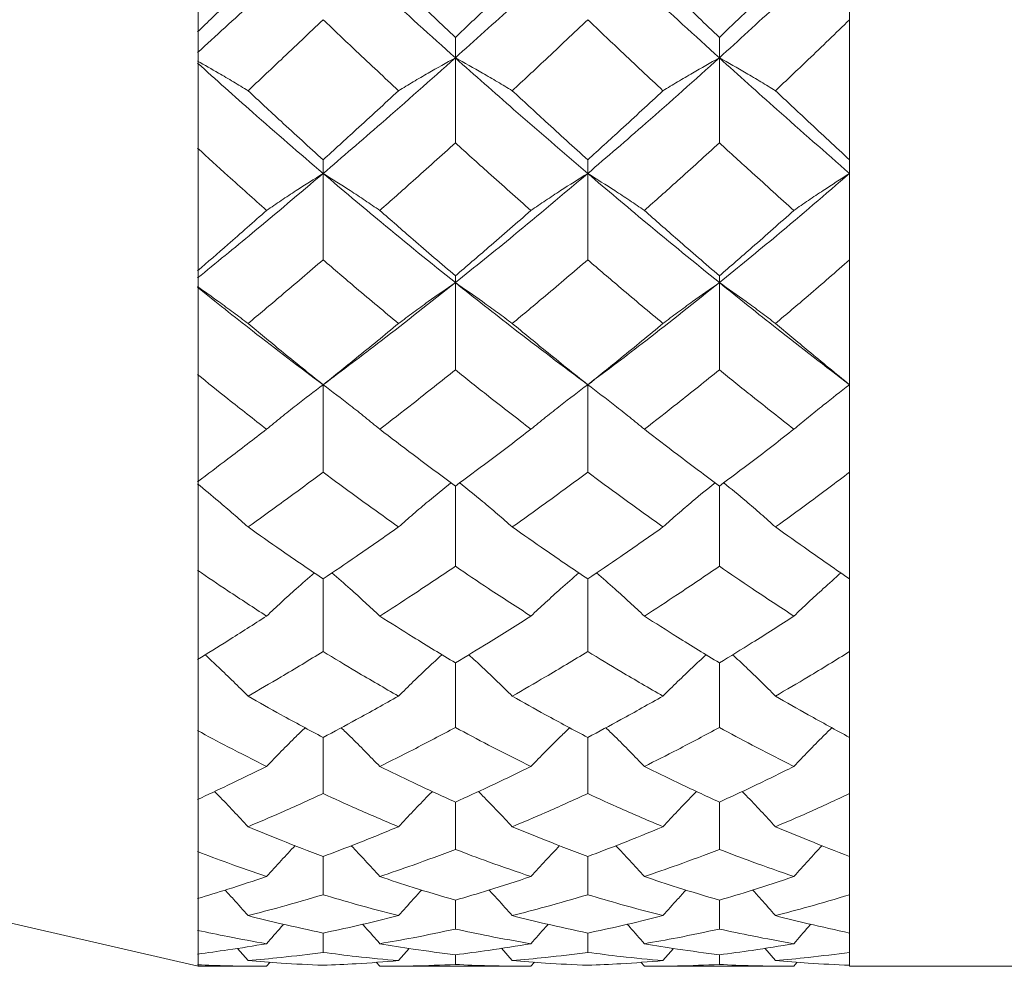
# Model space of a CAD drawing. Header units: inches. Extents: x 1.4 to 30, y 0.7 to 21.5.
# Tile 2 of 93: x 3.191 to 3.426, y 10.675 to 10.901. Entities that reach past the tile are written whole.
import ezdxf

# ---------------------------------------------------------------- set-up
doc = ezdxf.new("R2010")
doc.units = ezdxf.units.IN
doc.header["$MEASUREMENT"] = 0

msp = doc.modelspace()

# ---------------------------------------------------------------- linework, layer by layer
at = {"color": 7, "linetype": 'Continuous', "lineweight": 15}
for p, q in [((3.38925, 10.6747), (3.38925, 11.5497)), ((3.23389, 10.89768), (3.23389, 10.92984)), ((3.38925, 10.90055), (3.38925, 10.86712)), ((3.23389, 10.89496), (3.23389, 10.89768)), ((3.23389, 10.89505), (3.23389, 10.86987)), ((3.29524, 10.89144), (3.29524, 10.89631)), ((3.35821, 10.89144), (3.35821, 10.89631)), ((3.29524, 10.89144), (3.29524, 10.87116)), ((3.35821, 10.89144), (3.35821, 10.87116)), ((2.38925, 10.8697), (3.23389, 10.6747)), ((3.23389, 10.84067), (3.23389, 10.86987)), ((3.2637, 10.86386), (3.2637, 10.86712)), ((3.32681, 10.86386), (3.32681, 10.86712)), ((3.2637, 10.86386), (3.2637, 10.84326)), ((3.32681, 10.86386), (3.32681, 10.84326)), ((3.38925, 10.84326), (3.38925, 10.81345)), ((3.23389, 10.83822), (3.23389, 10.84067)), ((3.23389, 10.83831), (3.23389, 10.81587)), ((3.29524, 10.83781), (3.29524, 10.83944)), ((3.29524, 10.83781), (3.29524, 10.81701)), ((3.35821, 10.83781), (3.35821, 10.83944)), ((3.35821, 10.83781), (3.35821, 10.81701)), ((3.23389, 10.79035), (3.23389, 10.81587)), ((3.2637, 10.81345), (3.2637, 10.79259)), ((3.32681, 10.81345), (3.32681, 10.79259)), ((3.38925, 10.79259), (3.38925, 10.76713)), ((3.23389, 10.78824), (3.23389, 10.79035)), ((3.29524, 10.78929), (3.29524, 10.77013)), ((3.35821, 10.78929), (3.35821, 10.77013)), ((3.23389, 10.78831), (3.23389, 10.76917)), ((3.23389, 10.74795), (3.23389, 10.76917)), ((3.2637, 10.76713), (3.2637, 10.74979)), ((3.32681, 10.76713), (3.32681, 10.74979)), ((3.38925, 10.74979), (3.38925, 10.7293)), ((3.23389, 10.74623), (3.23389, 10.74795)), ((3.23389, 10.74629), (3.23389, 10.73091)), ((3.29524, 10.74709), (3.29524, 10.73167)), ((3.35821, 10.74709), (3.35821, 10.73167)), ((3.23389, 10.71453), (3.23389, 10.73091)), ((3.2637, 10.7293), (3.2637, 10.71591)), ((3.32681, 10.7293), (3.32681, 10.71591)), ((3.38925, 10.71591), (3.38925, 10.70091)), ((3.23389, 10.71323), (3.23389, 10.71453)), ((3.23389, 10.70205), (3.23389, 10.71323)), ((3.29524, 10.71388), (3.29524, 10.70259)), ((3.35821, 10.71388), (3.35821, 10.70259)), ((3.23389, 10.69089), (3.23389, 10.70205)), ((3.2637, 10.70091), (3.2637, 10.69179)), ((3.32681, 10.70091), (3.32681, 10.69179)), ((3.23389, 10.69006), (3.23389, 10.69089)), ((3.23389, 10.69009), (3.23389, 10.68328)), ((3.29524, 10.69047), (3.29524, 10.68359)), ((3.35821, 10.69047), (3.35821, 10.68359)), ((3.38925, 10.69179), (3.38925, 10.68264)), ((3.23389, 10.67763), (3.23389, 10.68328)), ((3.2637, 10.68264), (3.2637, 10.67802)), ((3.32681, 10.68264), (3.32681, 10.67802)), ((3.24579, 10.67605), (3.24326, 10.67898)), ((3.28169, 10.67605), (3.28423, 10.67897)), ((3.30881, 10.67605), (3.30624, 10.67899)), ((3.34476, 10.67605), (3.34729, 10.67897)), ((3.37159, 10.67605), (3.36907, 10.67899)), ((3.38925, 10.67802), (3.38925, 10.67495)), ((3.23389, 10.67728), (3.23389, 10.67763)), ((3.23389, 10.67729), (3.23389, 10.67507)), ((3.25022, 10.6747), (3.25104, 10.67565)), ((3.27723, 10.6747), (3.27639, 10.67567)), ((3.29524, 10.67745), (3.29524, 10.67514)), ((3.31327, 10.6747), (3.31409, 10.67565)), ((3.34032, 10.6747), (3.33949, 10.67567)), ((3.35821, 10.67745), (3.35821, 10.67514)), ((3.37598, 10.6747), (3.37679, 10.67565)), ((3.23389, 10.6747), (3.23389, 10.67507)), ((3.23389, 10.6747), (3.25022, 10.6747)), ((3.27723, 10.6747), (3.31327, 10.6747)), ((3.34032, 10.6747), (3.37598, 10.6747)), ((3.38925, 10.6747), (4.63925, 10.6747))]:
    msp.add_line(p, q, dxfattribs=at)
at = {"color": 7, "linetype": 'Continuous', "lineweight": 15, "flags": 128}
for points in [[(3.2637, 10.81345), (3.2637, 10.81345)], [(3.32681, 10.81345), (3.32681, 10.81345)]]:
    msp.add_lwpolyline(points, dxfattribs=at)
at = {"color": 7, "linetype": 'Continuous', "lineweight": 15}
for points, knots in [([(3.2637, 10.92039), (3.25809, 10.91514), (3.24809, 10.90578), (3.23813, 10.89669), (3.23376, 10.8927)], [0, 0, 0, 0, 0.561157, 1, 1, 1, 1]), ([(3.29524, 10.89144), (3.28935, 10.89676), (3.27883, 10.90625), (3.26832, 10.91607), (3.2637, 10.92039)], [0, 0, 0, 0, 0.560487, 1, 1, 1, 1]), ([(3.32681, 10.92039), (3.32092, 10.9149), (3.3104, 10.9051), (3.29988, 10.89562), (3.29524, 10.89144)], [0, 0, 0, 0, 0.559746, 1, 1, 1, 1]), ([(3.35821, 10.89144), (3.35237, 10.89676), (3.34192, 10.90627), (3.33143, 10.91607), (3.32681, 10.92039)], [0, 0, 0, 0, 0.559005, 1, 1, 1, 1]), ([(3.38925, 10.92039), (3.38349, 10.9149), (3.37317, 10.90508), (3.36279, 10.89562), (3.35821, 10.89144)], [0, 0, 0, 0, 0.558266, 1, 1, 1, 1]), ([(3.25022, 10.91358), (3.24714, 10.91058), (3.24165, 10.90523), (3.23617, 10.89996), (3.23377, 10.89764)], [0, 0, 0, 0, 0.560705, 1, 1, 1, 1]), ([(3.29524, 10.89631), (3.29188, 10.89951), (3.28587, 10.90521), (3.27987, 10.91102), (3.27723, 10.91358)], [0, 0, 0, 0, 0.5601813, 1, 1, 1, 1]), ([(3.31327, 10.91358), (3.3099, 10.91033), (3.30389, 10.90452), (3.29789, 10.89882), (3.29524, 10.89631)], [0, 0, 0, 0, 0.559944, 1, 1, 1, 1]), ([(3.35821, 10.89631), (3.35488, 10.89951), (3.34892, 10.90522), (3.34295, 10.91102), (3.34032, 10.91358)], [0, 0, 0, 0, 0.559351, 1, 1, 1, 1]), ([(3.37598, 10.91358), (3.37267, 10.91033), (3.36676, 10.90452), (3.36083, 10.89882), (3.35821, 10.89631)], [0, 0, 0, 0, 0.559115, 1, 1, 1, 1]), ([(3.2637, 10.90055), (3.26035, 10.89736), (3.25438, 10.89166), (3.24842, 10.88607), (3.24579, 10.88361)], [0, 0, 0, 0, 0.560596, 1, 1, 1, 1]), ([(3.28169, 10.88361), (3.27833, 10.88674), (3.27233, 10.89233), (3.26634, 10.89804), (3.2637, 10.90055)], [0, 0, 0, 0, 0.56036, 1, 1, 1, 1]), ([(3.32681, 10.90055), (3.32345, 10.89736), (3.31745, 10.89165), (3.31145, 10.88607), (3.30881, 10.88361)], [0, 0, 0, 0, 0.5597658, 1, 1, 1, 1]), ([(3.34476, 10.88361), (3.34142, 10.88674), (3.33544, 10.89234), (3.32945, 10.89804), (3.32681, 10.90055)], [0, 0, 0, 0, 0.559529, 1, 1, 1, 1]), ([(3.38925, 10.90055), (3.38597, 10.89736), (3.38009, 10.89165), (3.37419, 10.88607), (3.37159, 10.88361)], [0, 0, 0, 0, 0.558937, 1, 1, 1, 1]), ([(3.24579, 10.88361), (3.24463, 10.88431), (3.24231, 10.88573), (3.23831, 10.88809), (3.23542, 10.88973), (3.23375, 10.89068)], [0, 0, 0, 0, 0.295125, 0.59025, 1, 1, 1, 1]), ([(3.2637, 10.86386), (3.25809, 10.86869), (3.24809, 10.87729), (3.23813, 10.88626), (3.23376, 10.8902)], [0, 0, 0, 0, 0.561157, 1, 1, 1, 1]), ([(3.29524, 10.89144), (3.28935, 10.8862), (3.27883, 10.87683), (3.26832, 10.86782), (3.2637, 10.86386)], [0, 0, 0, 0, 0.560487, 1, 1, 1, 1]), ([(3.28169, 10.88361), (3.28285, 10.88431), (3.28519, 10.88572), (3.28968, 10.88835), (3.29307, 10.89024), (3.29524, 10.89144)], [0, 0, 0, 0, 0.264562, 0.529124, 1, 1, 1, 1]), ([(3.30881, 10.88361), (3.30764, 10.88431), (3.3053, 10.88572), (3.30081, 10.88835), (3.29742, 10.89023), (3.29524, 10.89144)], [0, 0, 0, 0, 0.264517, 0.529035, 1, 1, 1, 1]), ([(3.32681, 10.86386), (3.32092, 10.86891), (3.3104, 10.87794), (3.29988, 10.88732), (3.29524, 10.89144)], [0, 0, 0, 0, 0.5597461, 1, 1, 1, 1]), ([(3.35821, 10.89144), (3.35237, 10.8862), (3.34192, 10.87682), (3.33143, 10.86783), (3.32681, 10.86386)], [0, 0, 0, 0, 0.559005, 1, 1, 1, 1]), ([(3.34476, 10.88361), (3.34592, 10.88431), (3.34825, 10.88573), (3.35271, 10.88835), (3.35607, 10.89024), (3.35821, 10.89144)], [0, 0, 0, 0, 0.265507, 0.531014, 1, 1, 1, 1]), ([(3.37159, 10.88361), (3.37044, 10.88432), (3.36812, 10.88573), (3.36369, 10.88836), (3.36034, 10.89024), (3.35821, 10.89144)], [0, 0, 0, 0, 0.266089, 0.532178, 1, 1, 1, 1]), ([(3.38925, 10.86386), (3.38349, 10.86891), (3.37317, 10.87795), (3.36279, 10.88731), (3.35821, 10.89144)], [0, 0, 0, 0, 0.558266, 1, 1, 1, 1]), ([(3.2637, 10.86712), (3.26035, 10.87017), (3.25438, 10.8756), (3.24842, 10.88116), (3.24579, 10.88361)], [0, 0, 0, 0, 0.560596, 1, 1, 1, 1]), ([(3.28169, 10.88361), (3.27833, 10.8805), (3.27233, 10.87495), (3.26634, 10.86951), (3.2637, 10.86712)], [0, 0, 0, 0, 0.56036, 1, 1, 1, 1]), ([(3.32681, 10.86712), (3.32345, 10.87017), (3.31745, 10.87561), (3.31145, 10.88116), (3.30881, 10.88361)], [0, 0, 0, 0, 0.559766, 1, 1, 1, 1]), ([(3.34476, 10.88361), (3.34142, 10.8805), (3.33544, 10.87494), (3.32945, 10.86952), (3.32681, 10.86712)], [0, 0, 0, 0, 0.559529, 1, 1, 1, 1]), ([(3.38925, 10.86712), (3.38597, 10.87017), (3.38009, 10.87561), (3.37419, 10.88116), (3.37159, 10.88361)], [0, 0, 0, 0, 0.558937, 1, 1, 1, 1]), ([(3.29524, 10.87116), (3.29188, 10.86812), (3.28587, 10.86269), (3.27987, 10.85738), (3.27723, 10.85504)], [0, 0, 0, 0, 0.560181, 1, 1, 1, 1]), ([(3.31327, 10.85504), (3.3099, 10.85802), (3.30389, 10.86333), (3.29789, 10.86877), (3.29524, 10.87116)], [0, 0, 0, 0, 0.559944, 1, 1, 1, 1]), ([(3.35821, 10.87116), (3.35488, 10.86812), (3.34892, 10.86268), (3.34295, 10.85738), (3.34032, 10.85504)], [0, 0, 0, 0, 0.559351, 1, 1, 1, 1]), ([(3.37598, 10.85504), (3.37267, 10.85802), (3.36676, 10.86334), (3.36083, 10.86877), (3.35821, 10.87116)], [0, 0, 0, 0, 0.559115, 1, 1, 1, 1]), ([(3.25022, 10.85504), (3.24714, 10.85779), (3.24165, 10.86268), (3.23617, 10.86769), (3.23377, 10.86989)], [0, 0, 0, 0, 0.560705, 1, 1, 1, 1]), ([(3.2637, 10.86386), (3.25809, 10.8591), (3.24809, 10.85063), (3.23813, 10.84249), (3.23376, 10.83892)], [0, 0, 0, 0, 0.561157, 1, 1, 1, 1]), ([(3.25022, 10.85504), (3.25138, 10.85584), (3.25371, 10.85743), (3.25817, 10.86038), (3.26155, 10.8625), (3.2637, 10.86386)], [0, 0, 0, 0, 0.265191, 0.530381, 1, 1, 1, 1]), ([(3.27723, 10.85504), (3.27606, 10.85584), (3.27373, 10.85742), (3.26925, 10.86038), (3.26587, 10.8625), (3.2637, 10.86386)], [0, 0, 0, 0, 0.264833, 0.529665, 1, 1, 1, 1]), ([(3.29524, 10.83781), (3.28935, 10.84256), (3.27883, 10.85105), (3.26832, 10.85995), (3.2637, 10.86386)], [0, 0, 0, 0, 0.560487, 1, 1, 1, 1]), ([(3.32681, 10.86386), (3.32092, 10.85889), (3.3104, 10.85001), (3.29988, 10.84154), (3.29524, 10.83781)], [0, 0, 0, 0, 0.559746, 1, 1, 1, 1]), ([(3.31327, 10.85504), (3.31443, 10.85584), (3.31677, 10.85742), (3.32125, 10.86038), (3.32464, 10.8625), (3.32681, 10.86386)], [0, 0, 0, 0, 0.264668, 0.529335, 1, 1, 1, 1]), ([(3.34032, 10.85504), (3.33916, 10.85584), (3.33683, 10.85743), (3.33235, 10.86038), (3.32897, 10.8625), (3.32681, 10.86386)], [0, 0, 0, 0, 0.264936, 0.529872, 1, 1, 1, 1]), ([(3.35821, 10.83781), (3.35237, 10.84256), (3.34192, 10.85106), (3.33143, 10.85994), (3.32681, 10.86386)], [0, 0, 0, 0, 0.559005, 1, 1, 1, 1]), ([(3.38925, 10.86386), (3.38349, 10.85889), (3.37317, 10.84999), (3.36279, 10.84154), (3.35821, 10.83781)], [0, 0, 0, 0, 0.5582656, 1, 1, 1, 1]), ([(3.37598, 10.85504), (3.37713, 10.85584), (3.37944, 10.85744), (3.38384, 10.86039), (3.38715, 10.86251), (3.38925, 10.86386)], [0, 0, 0, 0, 0.267081, 0.534161, 1, 1, 1, 1]), ([(3.25022, 10.85504), (3.24714, 10.85232), (3.24165, 10.84747), (3.23617, 10.84272), (3.23377, 10.84064)], [0, 0, 0, 0, 0.560705, 1, 1, 1, 1]), ([(3.29524, 10.83944), (3.29188, 10.84232), (3.28587, 10.84746), (3.27987, 10.85273), (3.27723, 10.85504)], [0, 0, 0, 0, 0.560181, 1, 1, 1, 1]), ([(3.31327, 10.85504), (3.3099, 10.8521), (3.30389, 10.84683), (3.29789, 10.8417), (3.29524, 10.83944)], [0, 0, 0, 0, 0.559944, 1, 1, 1, 1]), ([(3.35821, 10.83944), (3.35488, 10.84232), (3.34892, 10.84746), (3.34295, 10.85272), (3.34032, 10.85504)], [0, 0, 0, 0, 0.559351, 1, 1, 1, 1]), ([(3.37598, 10.85504), (3.37267, 10.8521), (3.36676, 10.84683), (3.36083, 10.8417), (3.35821, 10.83944)], [0, 0, 0, 0, 0.559115, 1, 1, 1, 1]), ([(3.2637, 10.84326), (3.26035, 10.84038), (3.25438, 10.83526), (3.24842, 10.83026), (3.24579, 10.82807)], [0, 0, 0, 0, 0.560596, 1, 1, 1, 1]), ([(3.28169, 10.82807), (3.27833, 10.83086), (3.27233, 10.83586), (3.26634, 10.841), (3.2637, 10.84326)], [0, 0, 0, 0, 0.56036, 1, 1, 1, 1]), ([(3.32681, 10.84326), (3.32345, 10.84038), (3.31745, 10.83525), (3.31145, 10.83026), (3.30881, 10.82807)], [0, 0, 0, 0, 0.559766, 1, 1, 1, 1]), ([(3.34476, 10.82807), (3.34142, 10.83086), (3.33544, 10.83586), (3.32945, 10.841), (3.32681, 10.84326)], [0, 0, 0, 0, 0.559529, 1, 1, 1, 1]), ([(3.38925, 10.84326), (3.38597, 10.84038), (3.38009, 10.83525), (3.37419, 10.83026), (3.37159, 10.82807)], [0, 0, 0, 0, 0.5589371, 1, 1, 1, 1]), ([(3.29524, 10.83781), (3.28935, 10.83314), (3.27883, 10.82481), (3.26832, 10.81692), (3.2637, 10.81345)], [0, 0, 0, 0, 0.560487, 1, 1, 1, 1]), ([(3.28169, 10.82807), (3.28285, 10.82894), (3.28519, 10.83069), (3.28968, 10.83396), (3.29307, 10.83631), (3.29524, 10.83781)], [0, 0, 0, 0, 0.264562, 0.529124, 1, 1, 1, 1]), ([(3.30881, 10.82807), (3.30764, 10.82894), (3.3053, 10.83069), (3.30081, 10.83396), (3.29742, 10.8363), (3.29524, 10.83781)], [0, 0, 0, 0, 0.264517, 0.529035, 1, 1, 1, 1]), ([(3.32681, 10.81345), (3.32092, 10.81788), (3.3104, 10.82579), (3.29988, 10.83413), (3.29524, 10.83781)], [0, 0, 0, 0, 0.559746, 1, 1, 1, 1]), ([(3.35821, 10.83781), (3.35237, 10.83314), (3.34192, 10.8248), (3.33143, 10.81692), (3.32681, 10.81345)], [0, 0, 0, 0, 0.559005, 1, 1, 1, 1]), ([(3.34476, 10.82807), (3.34592, 10.82894), (3.34825, 10.8307), (3.35271, 10.83396), (3.35607, 10.83631), (3.35821, 10.83781)], [0, 0, 0, 0, 0.265507, 0.531014, 1, 1, 1, 1]), ([(3.37159, 10.82807), (3.37044, 10.82895), (3.36812, 10.83071), (3.36369, 10.83397), (3.36034, 10.83632), (3.35821, 10.83781)], [0, 0, 0, 0, 0.266089, 0.532178, 1, 1, 1, 1]), ([(3.38925, 10.81345), (3.38349, 10.81787), (3.37317, 10.8258), (3.36279, 10.83413), (3.35821, 10.83781)], [0, 0, 0, 0, 0.558266, 1, 1, 1, 1]), ([(3.24579, 10.82807), (3.24463, 10.82895), (3.24231, 10.8307), (3.23831, 10.83364), (3.23542, 10.83568), (3.23375, 10.83686)], [0, 0, 0, 0, 0.2951247, 0.5902496, 1, 1, 1, 1]), ([(3.2637, 10.81345), (3.25809, 10.81768), (3.24809, 10.82522), (3.23813, 10.8332), (3.23376, 10.8367)], [0, 0, 0, 0, 0.561157, 1, 1, 1, 1]), ([(3.2637, 10.81345), (3.26035, 10.81614), (3.25438, 10.82094), (3.24842, 10.82589), (3.24579, 10.82807)], [0, 0, 0, 0, 0.560596, 1, 1, 1, 1]), ([(3.28169, 10.82807), (3.27833, 10.8253), (3.27233, 10.82036), (3.26634, 10.81556), (3.2637, 10.81345)], [0, 0, 0, 0, 0.56036, 1, 1, 1, 1]), ([(3.32681, 10.81345), (3.32345, 10.81614), (3.31745, 10.82094), (3.31145, 10.82589), (3.30881, 10.82807)], [0, 0, 0, 0, 0.559766, 1, 1, 1, 1]), ([(3.34476, 10.82807), (3.34142, 10.8253), (3.33544, 10.82035), (3.32945, 10.81556), (3.32681, 10.81345)], [0, 0, 0, 0, 0.559529, 1, 1, 1, 1]), ([(3.38925, 10.81345), (3.38597, 10.81614), (3.38009, 10.82095), (3.37419, 10.82589), (3.37159, 10.82807)], [0, 0, 0, 0, 0.558937, 1, 1, 1, 1]), ([(3.29524, 10.81701), (3.29188, 10.81432), (3.28587, 10.80953), (3.27987, 10.80488), (3.27723, 10.80284)], [0, 0, 0, 0, 0.560181, 1, 1, 1, 1]), ([(3.31327, 10.80284), (3.3099, 10.80545), (3.30389, 10.8101), (3.29789, 10.8149), (3.29524, 10.81701)], [0, 0, 0, 0, 0.559944, 1, 1, 1, 1]), ([(3.35821, 10.81701), (3.35488, 10.81433), (3.34892, 10.80953), (3.34295, 10.80489), (3.34032, 10.80284)], [0, 0, 0, 0, 0.559351, 1, 1, 1, 1]), ([(3.37598, 10.80284), (3.37267, 10.80544), (3.36676, 10.8101), (3.36083, 10.8149), (3.35821, 10.81701)], [0, 0, 0, 0, 0.5591145, 1, 1, 1, 1]), ([(3.25022, 10.80284), (3.24714, 10.80524), (3.24165, 10.80953), (3.23617, 10.81395), (3.23377, 10.81589)], [0, 0, 0, 0, 0.560705, 1, 1, 1, 1]), ([(3.25022, 10.80284), (3.25138, 10.8038), (3.25371, 10.80571), (3.25817, 10.80926), (3.26155, 10.81182), (3.2637, 10.81345)], [0, 0, 0, 0, 0.265191, 0.530381, 1, 1, 1, 1]), ([(3.27723, 10.80284), (3.27606, 10.80379), (3.27373, 10.8057), (3.26925, 10.80926), (3.26587, 10.81181), (3.2637, 10.81345)], [0, 0, 0, 0, 0.264833, 0.529665, 1, 1, 1, 1]), ([(3.31327, 10.80284), (3.31443, 10.80379), (3.31677, 10.8057), (3.32125, 10.80925), (3.32464, 10.81181), (3.32681, 10.81345)], [0, 0, 0, 0, 0.264668, 0.529335, 1, 1, 1, 1]), ([(3.34032, 10.80284), (3.33916, 10.8038), (3.33683, 10.80571), (3.33235, 10.80926), (3.32897, 10.81181), (3.32681, 10.81345)], [0, 0, 0, 0, 0.264936, 0.529872, 1, 1, 1, 1]), ([(3.37598, 10.80284), (3.37713, 10.8038), (3.37944, 10.80572), (3.38384, 10.80927), (3.38715, 10.81183), (3.38925, 10.81345)], [0, 0, 0, 0, 0.267081, 0.534161, 1, 1, 1, 1]), ([(3.25022, 10.80284), (3.24714, 10.80047), (3.24165, 10.79623), (3.23617, 10.79212), (3.23377, 10.79032)], [0, 0, 0, 0, 0.560705, 1, 1, 1, 1]), ([(3.29524, 10.78929), (3.29188, 10.79178), (3.28587, 10.79622), (3.27987, 10.80082), (3.27723, 10.80284)], [0, 0, 0, 0, 0.560181, 1, 1, 1, 1]), ([(3.31327, 10.80284), (3.3099, 10.80027), (3.30389, 10.79568), (3.29789, 10.79124), (3.29524, 10.78929)], [0, 0, 0, 0, 0.559944, 1, 1, 1, 1]), ([(3.35821, 10.78929), (3.35488, 10.79178), (3.34892, 10.79622), (3.34295, 10.80082), (3.34032, 10.80284)], [0, 0, 0, 0, 0.559351, 1, 1, 1, 1]), ([(3.37598, 10.80284), (3.37267, 10.80027), (3.36676, 10.79567), (3.36083, 10.79124), (3.35821, 10.78929)], [0, 0, 0, 0, 0.559115, 1, 1, 1, 1]), ([(3.2637, 10.79259), (3.26035, 10.7901), (3.25438, 10.78567), (3.24842, 10.7814), (3.24579, 10.77952)], [0, 0, 0, 0, 0.560596, 1, 1, 1, 1]), ([(3.28169, 10.77952), (3.27833, 10.78192), (3.27233, 10.78619), (3.26634, 10.79063), (3.2637, 10.79259)], [0, 0, 0, 0, 0.56036, 1, 1, 1, 1]), ([(3.32681, 10.79259), (3.32345, 10.7901), (3.31745, 10.78567), (3.31145, 10.7814), (3.30881, 10.77952)], [0, 0, 0, 0, 0.559766, 1, 1, 1, 1]), ([(3.34476, 10.77952), (3.34142, 10.78192), (3.33544, 10.7862), (3.32945, 10.79063), (3.32681, 10.79259)], [0, 0, 0, 0, 0.559529, 1, 1, 1, 1]), ([(3.38925, 10.79259), (3.38597, 10.7901), (3.38009, 10.78566), (3.37419, 10.7814), (3.37159, 10.77952)], [0, 0, 0, 0, 0.5589371, 1, 1, 1, 1]), ([(3.24579, 10.77952), (3.24463, 10.78055), (3.24231, 10.78261), (3.23831, 10.78605), (3.23542, 10.78843), (3.23375, 10.78982)], [0, 0, 0, 0, 0.295125, 0.59025, 1, 1, 1, 1]), ([(3.28169, 10.77952), (3.28285, 10.78055), (3.28519, 10.7826), (3.28934, 10.78613), (3.29238, 10.7886), (3.2942, 10.79007)], [0, 0, 0, 0, 0.286355, 0.57271, 1, 1, 1, 1]), ([(3.30881, 10.77952), (3.30764, 10.78055), (3.3053, 10.7826), (3.30115, 10.78613), (3.29811, 10.78859), (3.29629, 10.79007)], [0, 0, 0, 0, 0.286338, 0.572676, 1, 1, 1, 1]), ([(3.34476, 10.77952), (3.34592, 10.78055), (3.34825, 10.78261), (3.35237, 10.78614), (3.35538, 10.7886), (3.35717, 10.79007)], [0, 0, 0, 0, 0.287369, 0.574737, 1, 1, 1, 1]), ([(3.37159, 10.77952), (3.37044, 10.78055), (3.36812, 10.78262), (3.36403, 10.78615), (3.36103, 10.78861), (3.35925, 10.79007)], [0, 0, 0, 0, 0.2880463, 0.5760928, 1, 1, 1, 1]), ([(3.2637, 10.76713), (3.26035, 10.7694), (3.25438, 10.77344), (3.24842, 10.77767), (3.24579, 10.77952)], [0, 0, 0, 0, 0.560596, 1, 1, 1, 1]), ([(3.28169, 10.77952), (3.27833, 10.77716), (3.27233, 10.77295), (3.26634, 10.76891), (3.2637, 10.76713)], [0, 0, 0, 0, 0.56036, 1, 1, 1, 1]), ([(3.32681, 10.76713), (3.32345, 10.76939), (3.31745, 10.77345), (3.31145, 10.77767), (3.30881, 10.77952)], [0, 0, 0, 0, 0.559766, 1, 1, 1, 1]), ([(3.34476, 10.77952), (3.34142, 10.77716), (3.33544, 10.77295), (3.32945, 10.76891), (3.32681, 10.76713)], [0, 0, 0, 0, 0.559529, 1, 1, 1, 1]), ([(3.38925, 10.76713), (3.38597, 10.76939), (3.38009, 10.77345), (3.37419, 10.77766), (3.37159, 10.77952)], [0, 0, 0, 0, 0.558937, 1, 1, 1, 1]), ([(3.29524, 10.77013), (3.29188, 10.76787), (3.28587, 10.76383), (3.27987, 10.75996), (3.27723, 10.75826)], [0, 0, 0, 0, 0.560181, 1, 1, 1, 1]), ([(3.31327, 10.75826), (3.3099, 10.76042), (3.30389, 10.7643), (3.29789, 10.76835), (3.29524, 10.77013)], [0, 0, 0, 0, 0.559944, 1, 1, 1, 1]), ([(3.35821, 10.77013), (3.35488, 10.76787), (3.34892, 10.76382), (3.34295, 10.75996), (3.34032, 10.75826)], [0, 0, 0, 0, 0.559351, 1, 1, 1, 1]), ([(3.37598, 10.75826), (3.37267, 10.76042), (3.36676, 10.7643), (3.36083, 10.76835), (3.35821, 10.77013)], [0, 0, 0, 0, 0.559115, 1, 1, 1, 1]), ([(3.25022, 10.75826), (3.24714, 10.76026), (3.24165, 10.76382), (3.23617, 10.76755), (3.23377, 10.76918)], [0, 0, 0, 0, 0.560705, 1, 1, 1, 1]), ([(3.25022, 10.75826), (3.25138, 10.75935), (3.25371, 10.76154), (3.25749, 10.76498), (3.26016, 10.7673), (3.26161, 10.76856)], [0, 0, 0, 0, 0.313076, 0.626152, 1, 1, 1, 1]), ([(3.27723, 10.75826), (3.27606, 10.75935), (3.27373, 10.76153), (3.26994, 10.76497), (3.26726, 10.76729), (3.26581, 10.76855)], [0, 0, 0, 0, 0.312713, 0.625427, 1, 1, 1, 1]), ([(3.31327, 10.75826), (3.31443, 10.75935), (3.31677, 10.76153), (3.32057, 10.76497), (3.32325, 10.76729), (3.32471, 10.76856)], [0, 0, 0, 0, 0.312444, 0.624888, 1, 1, 1, 1]), ([(3.34032, 10.75826), (3.33916, 10.75935), (3.33683, 10.76153), (3.33304, 10.76498), (3.33037, 10.76729), (3.32891, 10.76855)], [0, 0, 0, 0, 0.312863, 0.625727, 1, 1, 1, 1]), ([(3.37598, 10.75826), (3.37713, 10.75935), (3.37944, 10.76155), (3.38317, 10.765), (3.38578, 10.76731), (3.38719, 10.76856)], [0, 0, 0, 0, 0.31526, 0.63052, 1, 1, 1, 1]), ([(3.25022, 10.75826), (3.24714, 10.75629), (3.24165, 10.75277), (3.23617, 10.74941), (3.23377, 10.74793)], [0, 0, 0, 0, 0.560705, 1, 1, 1, 1]), ([(3.29524, 10.74709), (3.29188, 10.74913), (3.28587, 10.75276), (3.27987, 10.75658), (3.27723, 10.75826)], [0, 0, 0, 0, 0.560181, 1, 1, 1, 1]), ([(3.31327, 10.75826), (3.3099, 10.75612), (3.30389, 10.75231), (3.29789, 10.74869), (3.29524, 10.74709)], [0, 0, 0, 0, 0.559944, 1, 1, 1, 1]), ([(3.35821, 10.74709), (3.35488, 10.74912), (3.34892, 10.75276), (3.34295, 10.75658), (3.34032, 10.75826)], [0, 0, 0, 0, 0.559351, 1, 1, 1, 1]), ([(3.37598, 10.75826), (3.37267, 10.75612), (3.36676, 10.75231), (3.36083, 10.74869), (3.35821, 10.74709)], [0, 0, 0, 0, 0.559115, 1, 1, 1, 1]), ([(3.24579, 10.73917), (3.24463, 10.74032), (3.24231, 10.74263), (3.2389, 10.74592), (3.23662, 10.74804), (3.23555, 10.74903)], [0, 0, 0, 0, 0.3462002, 0.6924005, 1, 1, 1, 1]), ([(3.2637, 10.74979), (3.26035, 10.74775), (3.25438, 10.74413), (3.24842, 10.74068), (3.24579, 10.73917)], [0, 0, 0, 0, 0.560596, 1, 1, 1, 1]), ([(3.28169, 10.73917), (3.27833, 10.7411), (3.27233, 10.74455), (3.26634, 10.74819), (3.2637, 10.74979)], [0, 0, 0, 0, 0.56036, 1, 1, 1, 1]), ([(3.28169, 10.73917), (3.28285, 10.74032), (3.28519, 10.74262), (3.28863, 10.74592), (3.29096, 10.74803), (3.29206, 10.74904)], [0, 0, 0, 0, 0.34425, 0.688499, 1, 1, 1, 1]), ([(3.30881, 10.73917), (3.30764, 10.74032), (3.3053, 10.74262), (3.30186, 10.74591), (3.29954, 10.74803), (3.29843, 10.74903)], [0, 0, 0, 0, 0.344352, 0.688703, 1, 1, 1, 1]), ([(3.32681, 10.74979), (3.32345, 10.74775), (3.31745, 10.74413), (3.31145, 10.74068), (3.30881, 10.73917)], [0, 0, 0, 0, 0.5597658, 1, 1, 1, 1]), ([(3.34476, 10.73917), (3.34142, 10.7411), (3.33544, 10.74455), (3.32945, 10.74819), (3.32681, 10.74979)], [0, 0, 0, 0, 0.5595289, 1, 1, 1, 1]), ([(3.34476, 10.73917), (3.34592, 10.74032), (3.34825, 10.74263), (3.35167, 10.74592), (3.35397, 10.74804), (3.35505, 10.74903)], [0, 0, 0, 0, 0.345433, 0.690867, 1, 1, 1, 1]), ([(3.37159, 10.73917), (3.37044, 10.74033), (3.36812, 10.74264), (3.36472, 10.74594), (3.36244, 10.74804), (3.36136, 10.74903)], [0, 0, 0, 0, 0.346433, 0.692866, 1, 1, 1, 1]), ([(3.38925, 10.74979), (3.38597, 10.74776), (3.38009, 10.74412), (3.37419, 10.74069), (3.37159, 10.73917)], [0, 0, 0, 0, 0.558937, 1, 1, 1, 1]), ([(3.2637, 10.7293), (3.26035, 10.73109), (3.25438, 10.73429), (3.24842, 10.73768), (3.24579, 10.73917)], [0, 0, 0, 0, 0.560596, 1, 1, 1, 1]), ([(3.28169, 10.73917), (3.27833, 10.73728), (3.27233, 10.7339), (3.26634, 10.73071), (3.2637, 10.7293)], [0, 0, 0, 0, 0.56036, 1, 1, 1, 1]), ([(3.32681, 10.7293), (3.32345, 10.73109), (3.31745, 10.73429), (3.31145, 10.73768), (3.30881, 10.73917)], [0, 0, 0, 0, 0.559766, 1, 1, 1, 1]), ([(3.34476, 10.73917), (3.34142, 10.73728), (3.33544, 10.7339), (3.32945, 10.73071), (3.32681, 10.7293)], [0, 0, 0, 0, 0.559529, 1, 1, 1, 1]), ([(3.38925, 10.7293), (3.38597, 10.73109), (3.38009, 10.7343), (3.37419, 10.73768), (3.37159, 10.73917)], [0, 0, 0, 0, 0.558937, 1, 1, 1, 1]), ([(3.25022, 10.72238), (3.24714, 10.72394), (3.24165, 10.7267), (3.23617, 10.72964), (3.23377, 10.73093)], [0, 0, 0, 0, 0.560705, 1, 1, 1, 1]), ([(3.25022, 10.72238), (3.25138, 10.72359), (3.25371, 10.726), (3.25677, 10.72908), (3.2587, 10.73093), (3.25942, 10.73162)], [0, 0, 0, 0, 0.385925, 0.771851, 1, 1, 1, 1]), ([(3.27723, 10.72238), (3.27606, 10.72359), (3.27373, 10.72599), (3.27066, 10.72907), (3.26872, 10.73092), (3.268, 10.73161)], [0, 0, 0, 0, 0.385622, 0.771244, 1, 1, 1, 1]), ([(3.29524, 10.73167), (3.29188, 10.72989), (3.28587, 10.7267), (3.27987, 10.7237), (3.27723, 10.72238)], [0, 0, 0, 0, 0.560181, 1, 1, 1, 1]), ([(3.31327, 10.72238), (3.3099, 10.72407), (3.30389, 10.72707), (3.29789, 10.73027), (3.29524, 10.73167)], [0, 0, 0, 0, 0.559944, 1, 1, 1, 1]), ([(3.31327, 10.72238), (3.31443, 10.72359), (3.31677, 10.72599), (3.31984, 10.72907), (3.32179, 10.73093), (3.32251, 10.73162)], [0, 0, 0, 0, 0.3851087, 0.7702175, 1, 1, 1, 1]), ([(3.34032, 10.72238), (3.33916, 10.72359), (3.33683, 10.72599), (3.33377, 10.72908), (3.33183, 10.73093), (3.33111, 10.73161)], [0, 0, 0, 0, 0.385863, 0.771726, 1, 1, 1, 1]), ([(3.35821, 10.73167), (3.35488, 10.72989), (3.34892, 10.7267), (3.34295, 10.7237), (3.34032, 10.72238)], [0, 0, 0, 0, 0.559351, 1, 1, 1, 1]), ([(3.37598, 10.72238), (3.37267, 10.72407), (3.36676, 10.72707), (3.36083, 10.73027), (3.35821, 10.73167)], [0, 0, 0, 0, 0.559115, 1, 1, 1, 1]), ([(3.37598, 10.72238), (3.37713, 10.72359), (3.37945, 10.72601), (3.38246, 10.7291), (3.38435, 10.73095), (3.38504, 10.73162)], [0, 0, 0, 0, 0.3885113, 0.7770228, 1, 1, 1, 1]), ([(3.25022, 10.72238), (3.24714, 10.72087), (3.24165, 10.71817), (3.23617, 10.71563), (3.23377, 10.71451)], [0, 0, 0, 0, 0.560705, 1, 1, 1, 1]), ([(3.29524, 10.71388), (3.29188, 10.71541), (3.28587, 10.71815), (3.27987, 10.72109), (3.27723, 10.72238)], [0, 0, 0, 0, 0.560181, 1, 1, 1, 1]), ([(3.31327, 10.72238), (3.3099, 10.72074), (3.30389, 10.71781), (3.29789, 10.71508), (3.29524, 10.71388)], [0, 0, 0, 0, 0.559944, 1, 1, 1, 1]), ([(3.35821, 10.71388), (3.35488, 10.71541), (3.34892, 10.71816), (3.34295, 10.72109), (3.34032, 10.72238)], [0, 0, 0, 0, 0.559351, 1, 1, 1, 1]), ([(3.37598, 10.72238), (3.37267, 10.72074), (3.36676, 10.71781), (3.36083, 10.71508), (3.35821, 10.71388)], [0, 0, 0, 0, 0.559115, 1, 1, 1, 1]), ([(3.24579, 10.708), (3.24463, 10.70925), (3.24231, 10.71175), (3.23965, 10.71455), (3.23813, 10.71608), (3.23781, 10.7164)], [0, 0, 0, 0, 0.442126, 0.884252, 1, 1, 1, 1]), ([(3.2637, 10.71591), (3.26035, 10.71438), (3.25438, 10.71165), (3.24842, 10.70912), (3.24579, 10.708)], [0, 0, 0, 0, 0.560596, 1, 1, 1, 1]), ([(3.28169, 10.708), (3.27833, 10.70942), (3.27233, 10.71196), (3.26634, 10.7147), (3.2637, 10.71591)], [0, 0, 0, 0, 0.56036, 1, 1, 1, 1]), ([(3.28169, 10.708), (3.28285, 10.70925), (3.28519, 10.71174), (3.28788, 10.71454), (3.28943, 10.71608), (3.28976, 10.71641)], [0, 0, 0, 0, 0.43957, 0.879139, 1, 1, 1, 1]), ([(3.30881, 10.708), (3.30764, 10.70925), (3.3053, 10.71174), (3.30261, 10.71454), (3.30106, 10.71607), (3.30073, 10.7164)], [0, 0, 0, 0, 0.44001, 0.88002, 1, 1, 1, 1]), ([(3.32681, 10.71591), (3.32345, 10.71438), (3.31745, 10.71165), (3.31145, 10.70912), (3.30881, 10.708)], [0, 0, 0, 0, 0.559766, 1, 1, 1, 1]), ([(3.34476, 10.708), (3.34142, 10.70942), (3.33544, 10.71197), (3.32945, 10.7147), (3.32681, 10.71591)], [0, 0, 0, 0, 0.559529, 1, 1, 1, 1]), ([(3.34476, 10.708), (3.34593, 10.70925), (3.34825, 10.71175), (3.35092, 10.71455), (3.35246, 10.71609), (3.35278, 10.71641)], [0, 0, 0, 0, 0.440996, 0.881992, 1, 1, 1, 1]), ([(3.37159, 10.708), (3.37044, 10.70926), (3.36812, 10.71176), (3.36547, 10.71456), (3.36395, 10.71609), (3.36364, 10.7164)], [0, 0, 0, 0, 0.442735, 0.88547, 1, 1, 1, 1]), ([(3.38925, 10.71591), (3.38597, 10.71438), (3.38009, 10.71164), (3.37419, 10.70912), (3.37159, 10.708)], [0, 0, 0, 0, 0.558937, 1, 1, 1, 1]), ([(3.2637, 10.70091), (3.26035, 10.70218), (3.25438, 10.70444), (3.24842, 10.70692), (3.24579, 10.708)], [0, 0, 0, 0, 0.560596, 1, 1, 1, 1]), ([(3.28169, 10.708), (3.27833, 10.70662), (3.27233, 10.70416), (3.26634, 10.7019), (3.2637, 10.70091)], [0, 0, 0, 0, 0.56036, 1, 1, 1, 1]), ([(3.32681, 10.70091), (3.32345, 10.70218), (3.31745, 10.70444), (3.31145, 10.70692), (3.30881, 10.708)], [0, 0, 0, 0, 0.559766, 1, 1, 1, 1]), ([(3.34476, 10.708), (3.34142, 10.70662), (3.33544, 10.70416), (3.32945, 10.7019), (3.32681, 10.70091)], [0, 0, 0, 0, 0.5595289, 1, 1, 1, 1]), ([(3.38925, 10.70091), (3.38597, 10.70218), (3.38009, 10.70445), (3.37419, 10.70691), (3.37159, 10.708)], [0, 0, 0, 0, 0.558937, 1, 1, 1, 1]), ([(3.25022, 10.69611), (3.24714, 10.69717), (3.24165, 10.69907), (3.23617, 10.70114), (3.23377, 10.70206)], [0, 0, 0, 0, 0.5607053, 1, 1, 1, 1]), ([(3.25022, 10.69611), (3.25138, 10.6974), (3.25362, 10.69988), (3.25591, 10.70232), (3.25702, 10.70349)], [0, 0, 0, 0, 0.518811, 1, 1, 1, 1]), ([(3.27723, 10.69611), (3.27607, 10.6974), (3.27382, 10.69987), (3.27152, 10.7023), (3.27042, 10.70347)], [0, 0, 0, 0, 0.518826, 1, 1, 1, 1]), ([(3.29524, 10.70259), (3.29188, 10.70132), (3.28587, 10.69907), (3.27987, 10.69701), (3.27723, 10.69611)], [0, 0, 0, 0, 0.5601813, 1, 1, 1, 1]), ([(3.31327, 10.69611), (3.3099, 10.69727), (3.30389, 10.69932), (3.29789, 10.70159), (3.29524, 10.70259)], [0, 0, 0, 0, 0.559944, 1, 1, 1, 1]), ([(3.31327, 10.69611), (3.31443, 10.6974), (3.31668, 10.69987), (3.31899, 10.70231), (3.3201, 10.70349)], [0, 0, 0, 0, 0.517612, 1, 1, 1, 1]), ([(3.34032, 10.69611), (3.33916, 10.6974), (3.33692, 10.69987), (3.33463, 10.7023), (3.33353, 10.70347)], [0, 0, 0, 0, 0.519287, 1, 1, 1, 1]), ([(3.35821, 10.70259), (3.35488, 10.70132), (3.34892, 10.69906), (3.34295, 10.69702), (3.34032, 10.69611)], [0, 0, 0, 0, 0.559351, 1, 1, 1, 1]), ([(3.37598, 10.69611), (3.37267, 10.69727), (3.36676, 10.69933), (3.36083, 10.70159), (3.35821, 10.70259)], [0, 0, 0, 0, 0.559115, 1, 1, 1, 1]), ([(3.37598, 10.69611), (3.37713, 10.69741), (3.37934, 10.69988), (3.3816, 10.70232), (3.38268, 10.70348)], [0, 0, 0, 0, 0.521989, 1, 1, 1, 1]), ([(3.25022, 10.69611), (3.24714, 10.69509), (3.24165, 10.69326), (3.23617, 10.69161), (3.23377, 10.69088)], [0, 0, 0, 0, 0.560705, 1, 1, 1, 1]), ([(3.29524, 10.69047), (3.29188, 10.69147), (3.28587, 10.69325), (3.27987, 10.69524), (3.27723, 10.69611)], [0, 0, 0, 0, 0.560181, 1, 1, 1, 1]), ([(3.31327, 10.69611), (3.3099, 10.695), (3.30389, 10.69302), (3.29789, 10.69125), (3.29524, 10.69047)], [0, 0, 0, 0, 0.5599442, 1, 1, 1, 1]), ([(3.35821, 10.69047), (3.35488, 10.69147), (3.34892, 10.69325), (3.34295, 10.69524), (3.34032, 10.69611)], [0, 0, 0, 0, 0.559351, 1, 1, 1, 1]), ([(3.37598, 10.69611), (3.37267, 10.695), (3.36676, 10.69302), (3.36083, 10.69125), (3.35821, 10.69047)], [0, 0, 0, 0, 0.559115, 1, 1, 1, 1]), ([(3.24579, 10.68679), (3.24464, 10.68811), (3.24283, 10.69016), (3.24099, 10.69217), (3.24033, 10.69289)], [0, 0, 0, 0, 0.642813, 1, 1, 1, 1]), ([(3.28169, 10.68679), (3.28285, 10.6881), (3.28467, 10.69016), (3.28654, 10.69218), (3.28721, 10.6929)], [0, 0, 0, 0, 0.6388803, 1, 1, 1, 1]), ([(3.30881, 10.68679), (3.30764, 10.6881), (3.30582, 10.69015), (3.30396, 10.69216), (3.30329, 10.69289)], [0, 0, 0, 0, 0.640371, 1, 1, 1, 1]), ([(3.34476, 10.68679), (3.34592, 10.6881), (3.34773, 10.69016), (3.34959, 10.69218), (3.35025, 10.6929)], [0, 0, 0, 0, 0.6407513, 1, 1, 1, 1]), ([(3.37159, 10.68679), (3.37044, 10.68811), (3.36865, 10.69016), (3.36681, 10.69217), (3.36616, 10.69289)], [0, 0, 0, 0, 0.644484, 1, 1, 1, 1]), ([(3.2637, 10.69179), (3.26035, 10.6908), (3.25438, 10.68903), (3.24842, 10.68747), (3.24579, 10.68679)], [0, 0, 0, 0, 0.5605962, 1, 1, 1, 1]), ([(3.28169, 10.68679), (3.27833, 10.68767), (3.27233, 10.68923), (3.26634, 10.69101), (3.2637, 10.69179)], [0, 0, 0, 0, 0.56036, 1, 1, 1, 1]), ([(3.32681, 10.69179), (3.32345, 10.6908), (3.31745, 10.68903), (3.31145, 10.68747), (3.30881, 10.68679)], [0, 0, 0, 0, 0.559766, 1, 1, 1, 1]), ([(3.34476, 10.68679), (3.34142, 10.68766), (3.33544, 10.68923), (3.32945, 10.69101), (3.32681, 10.69179)], [0, 0, 0, 0, 0.5595289, 1, 1, 1, 1]), ([(3.38925, 10.69179), (3.38597, 10.6908), (3.38009, 10.68903), (3.37419, 10.68747), (3.37159, 10.68679)], [0, 0, 0, 0, 0.558937, 1, 1, 1, 1]), ([(3.2637, 10.68264), (3.26035, 10.68336), (3.25438, 10.68464), (3.24842, 10.68613), (3.24579, 10.68679)], [0, 0, 0, 0, 0.560596, 1, 1, 1, 1]), ([(3.28169, 10.68679), (3.27833, 10.68596), (3.27233, 10.68447), (3.26634, 10.6832), (3.2637, 10.68264)], [0, 0, 0, 0, 0.56036, 1, 1, 1, 1]), ([(3.32681, 10.68264), (3.32345, 10.68336), (3.31745, 10.68464), (3.31145, 10.68613), (3.30881, 10.68679)], [0, 0, 0, 0, 0.559766, 1, 1, 1, 1]), ([(3.34476, 10.68679), (3.34142, 10.68596), (3.33544, 10.68447), (3.32945, 10.6832), (3.32681, 10.68264)], [0, 0, 0, 0, 0.559529, 1, 1, 1, 1]), ([(3.38925, 10.68264), (3.38597, 10.68336), (3.38009, 10.68464), (3.37419, 10.68613), (3.37159, 10.68679)], [0, 0, 0, 0, 0.558937, 1, 1, 1, 1]), ([(3.25022, 10.68009), (3.24714, 10.68063), (3.24165, 10.68161), (3.23617, 10.68277), (3.23377, 10.68328)], [0, 0, 0, 0, 0.560705, 1, 1, 1, 1]), ([(3.25022, 10.68009), (3.25138, 10.68143), (3.25272, 10.68298), (3.2541, 10.68451), (3.25429, 10.68472)], [0, 0, 0, 0, 0.861338, 1, 1, 1, 1]), ([(3.27723, 10.68009), (3.27607, 10.68142), (3.27471, 10.68298), (3.27333, 10.68451), (3.27313, 10.68473)], [0, 0, 0, 0, 0.858066, 1, 1, 1, 1]), ([(3.29524, 10.68359), (3.29188, 10.68287), (3.28587, 10.6816), (3.27987, 10.68055), (3.27723, 10.68009)], [0, 0, 0, 0, 0.560181, 1, 1, 1, 1]), ([(3.31327, 10.68009), (3.3099, 10.68068), (3.30389, 10.68174), (3.29789, 10.68302), (3.29524, 10.68359)], [0, 0, 0, 0, 0.559944, 1, 1, 1, 1]), ([(3.31327, 10.68009), (3.31443, 10.68142), (3.31578, 10.68298), (3.31717, 10.6845), (3.31736, 10.68472)], [0, 0, 0, 0, 0.85908, 1, 1, 1, 1]), ([(3.34032, 10.68009), (3.33916, 10.68142), (3.33781, 10.68298), (3.33643, 10.68451), (3.33624, 10.68473)], [0, 0, 0, 0, 0.858984, 1, 1, 1, 1]), ([(3.35821, 10.68359), (3.35488, 10.68288), (3.34892, 10.6816), (3.34295, 10.68055), (3.34032, 10.68009)], [0, 0, 0, 0, 0.559351, 1, 1, 1, 1]), ([(3.37598, 10.68009), (3.37267, 10.68068), (3.36676, 10.68175), (3.36083, 10.68302), (3.35821, 10.68359)], [0, 0, 0, 0, 0.559115, 1, 1, 1, 1]), ([(3.37598, 10.68009), (3.37713, 10.68143), (3.37846, 10.68299), (3.37982, 10.68451), (3.38, 10.68472)], [0, 0, 0, 0, 0.866011, 1, 1, 1, 1]), ([(3.25022, 10.68009), (3.24714, 10.67958), (3.24165, 10.67867), (3.23617, 10.67795), (3.23377, 10.67763)], [0, 0, 0, 0, 0.560705, 1, 1, 1, 1]), ([(3.2637, 10.67802), (3.26035, 10.6776), (3.25438, 10.67683), (3.24842, 10.67629), (3.24579, 10.67605)], [0, 0, 0, 0, 0.560596, 1, 1, 1, 1]), ([(3.28169, 10.67605), (3.27833, 10.67636), (3.27233, 10.67691), (3.26634, 10.67768), (3.2637, 10.67802)], [0, 0, 0, 0, 0.56036, 1, 1, 1, 1]), ([(3.29524, 10.67745), (3.29188, 10.67789), (3.28587, 10.67866), (3.27987, 10.67965), (3.27723, 10.68009)], [0, 0, 0, 0, 0.560181, 1, 1, 1, 1]), ([(3.31327, 10.68009), (3.3099, 10.67954), (3.30389, 10.67855), (3.29789, 10.67779), (3.29524, 10.67745)], [0, 0, 0, 0, 0.5599442, 1, 1, 1, 1]), ([(3.32681, 10.67802), (3.32345, 10.6776), (3.31745, 10.67683), (3.31145, 10.67629), (3.30881, 10.67605)], [0, 0, 0, 0, 0.559766, 1, 1, 1, 1]), ([(3.34476, 10.67605), (3.34142, 10.67636), (3.33544, 10.67691), (3.32945, 10.67768), (3.32681, 10.67802)], [0, 0, 0, 0, 0.559529, 1, 1, 1, 1]), ([(3.35821, 10.67745), (3.35488, 10.67789), (3.34892, 10.67866), (3.34295, 10.67965), (3.34032, 10.68009)], [0, 0, 0, 0, 0.559351, 1, 1, 1, 1]), ([(3.37598, 10.68009), (3.37267, 10.67954), (3.36676, 10.67855), (3.36083, 10.67779), (3.35821, 10.67745)], [0, 0, 0, 0, 0.559115, 1, 1, 1, 1]), ([(3.38925, 10.67802), (3.38597, 10.6776), (3.38009, 10.67683), (3.37419, 10.67629), (3.37159, 10.67605)], [0, 0, 0, 0, 0.558937, 1, 1, 1, 1]), ([(3.2637, 10.67495), (3.26035, 10.6751), (3.25438, 10.67536), (3.24842, 10.67584), (3.24579, 10.67605)], [0, 0, 0, 0, 0.560596, 1, 1, 1, 1]), ([(3.28169, 10.67605), (3.27833, 10.67578), (3.27233, 10.67531), (3.26634, 10.67506), (3.2637, 10.67495)], [0, 0, 0, 0, 0.56036, 1, 1, 1, 1]), ([(3.32681, 10.67495), (3.32345, 10.6751), (3.31745, 10.67536), (3.31145, 10.67584), (3.30881, 10.67605)], [0, 0, 0, 0, 0.559766, 1, 1, 1, 1]), ([(3.34476, 10.67605), (3.34142, 10.67578), (3.33544, 10.67531), (3.32945, 10.67506), (3.32681, 10.67495)], [0, 0, 0, 0, 0.559529, 1, 1, 1, 1]), ([(3.38925, 10.67495), (3.38597, 10.6751), (3.38009, 10.67536), (3.37419, 10.67584), (3.37159, 10.67605)], [0, 0, 0, 0, 0.558937, 1, 1, 1, 1]), ([(3.25022, 10.6747), (3.24714, 10.67472), (3.24165, 10.67475), (3.23617, 10.67498), (3.23377, 10.67507)], [0, 0, 0, 0, 0.560705, 1, 1, 1, 1]), ([(3.29524, 10.67514), (3.29188, 10.675), (3.28587, 10.67475), (3.27987, 10.67471), (3.27723, 10.6747)], [0, 0, 0, 0, 0.560181, 1, 1, 1, 1]), ([(3.31327, 10.6747), (3.3099, 10.67472), (3.30389, 10.67476), (3.29789, 10.67502), (3.29524, 10.67514)], [0, 0, 0, 0, 0.559944, 1, 1, 1, 1]), ([(3.35821, 10.67514), (3.35488, 10.675), (3.34892, 10.67475), (3.34295, 10.67471), (3.34032, 10.6747)], [0, 0, 0, 0, 0.559351, 1, 1, 1, 1]), ([(3.37598, 10.6747), (3.37267, 10.67472), (3.36676, 10.67476), (3.36083, 10.67502), (3.35821, 10.67514)], [0, 0, 0, 0, 0.559115, 1, 1, 1, 1])]:
    msp.add_open_spline(points, degree=3, knots=knots, dxfattribs=at)

doc.saveas('drawing.dxf')
